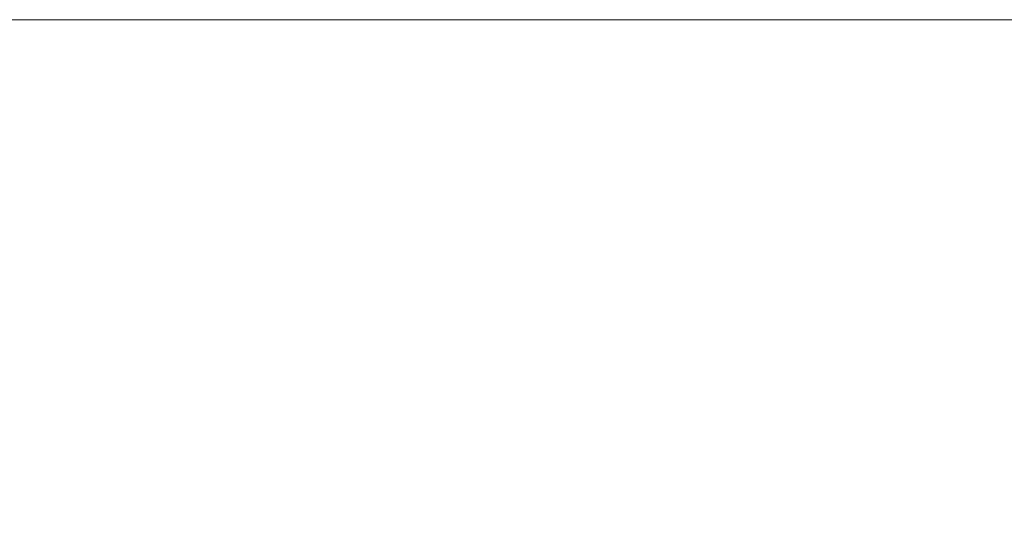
# Model space of a CAD drawing. Header units: centimetres. Extents: x -25.9 to 27.4, y -25.9 to -24.1.
# Tile 151 of 200: x 9.4497 to 9.5009, y -24.0863 to -24.06. Entities that reach past the tile are written whole.
import ezdxf

# ---------------------------------------------------------------- set-up
doc = ezdxf.new("R2010")
doc.units = ezdxf.units.CM
doc.header["$LTSCALE"] = 2.54
doc.layers.add('Lucido design-1', color=7, linetype='Continuous')

# ---------------------------------------------------------------- blocks, each defined once
blk = doc.blocks.new('Gruppo-4-1')
at = {"color": 7, "linetype": 'Continuous', "lineweight": 9}
for points, invisible_edges in [([(27.271439, -24.060047, 708.323783), (27.271439, -24.06, 708.320708), (-25.828561, -24.06, 708.320708), (-25.828561, -24.060047, 708.323783)], 8), ([(9.371439, -24.06, 708.120708), (-25.828561, -24.06, 708.320708), (27.271439, -24.06, 708.320708)], 9), ([(-25.828561, -24.060047, 708.323783), (-25.828561, -24.060114, 708.325069), (27.271439, -24.060114, 708.325069), (27.271439, -24.060047, 708.323783)], 10), ([(27.271439, -24.06, 708.320708), (9.380162, -24.06, 708.120518), (9.371439, -24.06, 708.120708)], 9), ([(9.38887, -24.06, 708.119947), (9.380162, -24.06, 708.120518), (27.271439, -24.06, 708.320708)], 10), ([(9.397544, -24.06, 708.118997), (9.38887, -24.06, 708.119947), (27.271439, -24.06, 708.320708)], 10), ([(27.271439, -24.06, 708.320708), (9.406168, -24.06, 708.11767), (9.397544, -24.06, 708.118997)], 9), ([(27.271439, -24.06, 708.320708), (9.414726, -24.06, 708.115968), (9.406168, -24.06, 708.11767)], 9), ([(9.423202, -24.06, 708.113894), (9.414726, -24.06, 708.115968), (27.271439, -24.06, 708.320708)], 10), ([(27.271439, -24.06, 708.320708), (9.43158, -24.06, 708.111452), (9.423202, -24.06, 708.113894)], 9), ([(9.439843, -24.06, 708.108647), (9.43158, -24.06, 708.111452), (27.271439, -24.06, 708.320708)], 10), ([(27.271439, -24.06, 708.320708), (9.447975, -24.06, 708.105484), (9.439843, -24.06, 708.108647)], 9), ([(9.446307, -24.060095, 708.101456), (9.45412, -24.060095, 708.098019), (9.452373, -24.060361, 708.094273), (9.444725, -24.060361, 708.097638)], 15), ([(9.447975, -24.06, 708.105484), (9.455962, -24.06, 708.10197), (9.45412, -24.060095, 708.098019), (9.446307, -24.060095, 708.101456)], 14), ([(9.455962, -24.06, 708.10197), (9.447975, -24.06, 708.105484), (27.271439, -24.06, 708.320708)], 10), ([(9.45412, -24.060095, 708.098019), (9.461775, -24.060095, 708.094243), (9.459867, -24.060361, 708.090578), (9.452373, -24.060361, 708.094273)], 15), ([(9.455962, -24.06, 708.10197), (9.463788, -24.06, 708.098111), (9.461775, -24.060095, 708.094243), (9.45412, -24.060095, 708.098019)], 14), ([(27.271439, -24.06, 708.320708), (9.463788, -24.06, 708.098111), (9.455962, -24.06, 708.10197)], 9), ([(9.461775, -24.060095, 708.094243), (9.469259, -24.060095, 708.090138), (9.467192, -24.060361, 708.086559), (9.459867, -24.060361, 708.090578)], 15), ([(9.463788, -24.06, 708.098111), (9.471439, -24.06, 708.093914), (9.469259, -24.060095, 708.090138), (9.461775, -24.060095, 708.094243)], 14), ([(9.471439, -24.06, 708.093914), (9.463788, -24.06, 708.098111), (27.271439, -24.06, 708.320708)], 10), ([(9.469259, -24.060095, 708.090138), (9.476556, -24.060095, 708.08571), (9.474336, -24.060361, 708.082224), (9.467192, -24.060361, 708.086559)], 15), ([(9.471439, -24.06, 708.093914), (9.478898, -24.06, 708.089387), (9.476556, -24.060095, 708.08571), (9.469259, -24.060095, 708.090138)], 14), ([(27.271439, -24.06, 708.320708), (9.478898, -24.06, 708.089387), (9.471439, -24.06, 708.093914)], 9), ([(9.476556, -24.060095, 708.08571), (9.483653, -24.060095, 708.080967), (9.481283, -24.060361, 708.077582), (9.474336, -24.060361, 708.082224)], 15), ([(9.478898, -24.06, 708.089387), (9.486154, -24.06, 708.084539), (9.483653, -24.060095, 708.080967), (9.476556, -24.060095, 708.08571)], 14), ([(9.486154, -24.06, 708.084539), (9.478898, -24.06, 708.089387), (27.271439, -24.06, 708.320708)], 10), ([(9.483653, -24.060095, 708.080967), (9.490537, -24.060095, 708.07592), (9.488021, -24.060361, 708.072642), (9.481283, -24.060361, 708.077582)], 15), ([(9.486154, -24.06, 708.084539), (9.493191, -24.06, 708.079379), (9.490537, -24.060095, 708.07592), (9.483653, -24.060095, 708.080967)], 14), ([(27.271439, -24.06, 708.320708), (9.493191, -24.06, 708.079379), (9.486154, -24.06, 708.084539)], 9), ([(9.490537, -24.060095, 708.07592), (9.497194, -24.060095, 708.070577), (9.494537, -24.060361, 708.067412), (9.488021, -24.060361, 708.072642)], 15), ([(9.493191, -24.06, 708.079379), (9.499996, -24.06, 708.073917), (9.497194, -24.060095, 708.070577), (9.490537, -24.060095, 708.07592)], 14), ([(27.271439, -24.06, 708.320708), (9.499996, -24.06, 708.073917), (9.493191, -24.06, 708.079379)], 9), ([(9.497194, -24.060095, 708.070577), (9.503611, -24.060095, 708.064949), (9.500819, -24.060361, 708.061903), (9.494537, -24.060361, 708.067412)], 15), ([(9.499996, -24.06, 708.073917), (9.506557, -24.06, 708.068164), (9.503611, -24.060095, 708.064949), (9.497194, -24.060095, 708.070577)], 14), ([(9.506557, -24.06, 708.068164), (9.499996, -24.06, 708.073917), (27.271439, -24.06, 708.320708)], 10), ([(9.503611, -24.060095, 708.064949), (9.509777, -24.060095, 708.059047), (9.506855, -24.060361, 708.056125), (9.500819, -24.060361, 708.061903)], 15), ([(27.271439, -24.060261, 708.327929), (27.271439, -24.060114, 708.325069), (-25.828561, -24.060114, 708.325069), (-25.828561, -24.060261, 708.327929)], 10), ([(-25.828561, -24.060261, 708.327929), (-25.828561, -24.0604, 708.329422), (27.271439, -24.0604, 708.329422), (27.271439, -24.060261, 708.327929)], 10), ([(27.271439, -24.060647, 708.332065), (27.271439, -24.0604, 708.329422), (-25.828561, -24.0604, 708.329422), (-25.828561, -24.060647, 708.332065)], 10), ([(9.444725, -24.060361, 708.097638), (9.452373, -24.060361, 708.094273), (9.450634, -24.060798, 708.090544), (9.443151, -24.060798, 708.093837)], 15), ([(9.452373, -24.060361, 708.094273), (9.459867, -24.060361, 708.090578), (9.457967, -24.060798, 708.086928), (9.450634, -24.060798, 708.090544)], 15), ([(9.459867, -24.060361, 708.090578), (9.467192, -24.060361, 708.086559), (9.465135, -24.060798, 708.082996), (9.457967, -24.060798, 708.086928)], 15), ([(9.467192, -24.060361, 708.086559), (9.474336, -24.060361, 708.082224), (9.472125, -24.060798, 708.078754), (9.465135, -24.060798, 708.082996)], 15), ([(9.474336, -24.060361, 708.082224), (9.481283, -24.060361, 708.077582), (9.478923, -24.060798, 708.074212), (9.472125, -24.060798, 708.078754)], 15), ([(9.481283, -24.060361, 708.077582), (9.488021, -24.060361, 708.072642), (9.485516, -24.060798, 708.069378), (9.478923, -24.060798, 708.074212)], 15), ([(9.488021, -24.060361, 708.072642), (9.494537, -24.060361, 708.067412), (9.491893, -24.060798, 708.06426), (9.485516, -24.060798, 708.069378)], 15), ([(9.494537, -24.060361, 708.067412), (9.500819, -24.060361, 708.061903), (9.49804, -24.060798, 708.058869), (9.491893, -24.060798, 708.06426)], 15), ([(9.500819, -24.060361, 708.061903), (9.506855, -24.060361, 708.056125), (9.503946, -24.060798, 708.053216), (9.49804, -24.060798, 708.058869)], 15), ([(-25.828561, -24.060647, 708.332065), (-25.828561, -24.060876, 708.333758), (27.271439, -24.060876, 708.333758), (27.271439, -24.060647, 708.332065)], 10), ([(27.271439, -24.061205, 708.336186), (27.271439, -24.060876, 708.333758), (-25.828561, -24.060876, 708.333758), (-25.828561, -24.061205, 708.336186)], 10), ([(9.443151, -24.060798, 708.093837), (9.450634, -24.060798, 708.090544), (9.448906, -24.061404, 708.086838), (9.441586, -24.061404, 708.090059)], 15), ([(9.450634, -24.060798, 708.090544), (9.457967, -24.060798, 708.086928), (9.456079, -24.061404, 708.083301), (9.448906, -24.061404, 708.086838)], 15), ([(9.457967, -24.060798, 708.086928), (9.465135, -24.060798, 708.082996), (9.463091, -24.061404, 708.079454), (9.456079, -24.061404, 708.083301)], 15), ([(9.465135, -24.060798, 708.082996), (9.472125, -24.060798, 708.078754), (9.469928, -24.061404, 708.075305), (9.463091, -24.061404, 708.079454)], 15), ([(9.472125, -24.060798, 708.078754), (9.478923, -24.060798, 708.074212), (9.476577, -24.061404, 708.070862), (9.469928, -24.061404, 708.075305)], 15), ([(9.478923, -24.060798, 708.074212), (9.485516, -24.060798, 708.069378), (9.483027, -24.061404, 708.066133), (9.476577, -24.061404, 708.070862)], 15), ([(9.485516, -24.060798, 708.069378), (9.491893, -24.060798, 708.06426), (9.489264, -24.061404, 708.061127), (9.483027, -24.061404, 708.066133)], 15), ([(9.491893, -24.060798, 708.06426), (9.49804, -24.060798, 708.058869), (9.495277, -24.061404, 708.055854), (9.489264, -24.061404, 708.061127)], 15), ([(9.49804, -24.060798, 708.058869), (9.503946, -24.060798, 708.053216), (9.501054, -24.061404, 708.050324), (9.495277, -24.061404, 708.055854)], 15), ([(-25.828561, -24.061205, 708.336186), (-25.828561, -24.06154, 708.338069), (27.271439, -24.06154, 708.338069), (27.271439, -24.061205, 708.336186)], 10), ([(27.271439, -24.061935, 708.340283), (27.271439, -24.06154, 708.338069), (-25.828561, -24.06154, 708.338069), (-25.828561, -24.061935, 708.340283)], 10), ([(9.448906, -24.061404, 708.086838), (9.456079, -24.061404, 708.083301), (9.454206, -24.062177, 708.079702), (9.447192, -24.062177, 708.083161)], 15), ([(9.456079, -24.061404, 708.083301), (9.463091, -24.061404, 708.079454), (9.461062, -24.062177, 708.075941), (9.454206, -24.062177, 708.079702)], 15), ([(9.463091, -24.061404, 708.079454), (9.469928, -24.061404, 708.075305), (9.467748, -24.062177, 708.071884), (9.461062, -24.062177, 708.075941)], 15), ([(9.469928, -24.061404, 708.075305), (9.476577, -24.061404, 708.070862), (9.47425, -24.062177, 708.067539), (9.467748, -24.062177, 708.071884)], 15), ([(9.476577, -24.061404, 708.070862), (9.483027, -24.061404, 708.066133), (9.480557, -24.062177, 708.062914), (9.47425, -24.062177, 708.067539)], 15), ([(9.483027, -24.061404, 708.066133), (9.489264, -24.061404, 708.061127), (9.486656, -24.062177, 708.058019), (9.480557, -24.062177, 708.062914)], 15), ([(9.489264, -24.061404, 708.061127), (9.495277, -24.061404, 708.055854), (9.492536, -24.062177, 708.052863), (9.486656, -24.062177, 708.058019)], 15), ([(9.495277, -24.061404, 708.055854), (9.501054, -24.061404, 708.050324), (9.498185, -24.062177, 708.047455), (9.492536, -24.062177, 708.052863)], 15), ([(9.501054, -24.061404, 708.050324), (9.506584, -24.061404, 708.044547), (9.503593, -24.062177, 708.041806), (9.498185, -24.062177, 708.047455)], 15), ([(-25.828561, -24.061935, 708.340283), (-25.828561, -24.062392, 708.342348), (27.271439, -24.062392, 708.342348), (27.271439, -24.061935, 708.340283)], 10), ([(27.271439, -24.062835, 708.34435), (27.271439, -24.062392, 708.342348), (-25.828561, -24.062392, 708.342348), (-25.828561, -24.062835, 708.34435)], 10), ([(9.447192, -24.062177, 708.083161), (9.454206, -24.062177, 708.079702), (9.45235, -24.063117, 708.076138), (9.445493, -24.063117, 708.079519)], 15), ([(9.454206, -24.062177, 708.079702), (9.461062, -24.062177, 708.075941), (9.459053, -24.063117, 708.072461), (9.45235, -24.063117, 708.076138)], 15), ([(9.461062, -24.062177, 708.075941), (9.467748, -24.062177, 708.071884), (9.465589, -24.063117, 708.068495), (9.459053, -24.063117, 708.072461)], 15), ([(9.467748, -24.062177, 708.071884), (9.47425, -24.062177, 708.067539), (9.471945, -24.063117, 708.064247), (9.465589, -24.063117, 708.068495)], 15), ([(9.47425, -24.062177, 708.067539), (9.480557, -24.062177, 708.062914), (9.478111, -24.063117, 708.059726), (9.471945, -24.063117, 708.064247)], 15), ([(9.480557, -24.062177, 708.062914), (9.486656, -24.062177, 708.058019), (9.484073, -24.063117, 708.054941), (9.478111, -24.063117, 708.059726)], 15), ([(9.486656, -24.062177, 708.058019), (9.492536, -24.062177, 708.052863), (9.489821, -24.063117, 708.0499), (9.484073, -24.063117, 708.054941)], 15), ([(9.492536, -24.062177, 708.052863), (9.498185, -24.062177, 708.047455), (9.495344, -24.063117, 708.044614), (9.489821, -24.063117, 708.0499)], 15), ([(9.498185, -24.062177, 708.047455), (9.503593, -24.062177, 708.041806), (9.50063, -24.063117, 708.039091), (9.495344, -24.063117, 708.044614)], 15), ([(9.503593, -24.062177, 708.041806), (9.50875, -24.062177, 708.035926), (9.505671, -24.063117, 708.033343), (9.50063, -24.063117, 708.039091)], 15), ([(-25.828561, -24.062835, 708.34435), (-25.828561, -24.063428, 708.346585), (27.271439, -24.063428, 708.346585), (27.271439, -24.062835, 708.34435)], 10), ([(9.445493, -24.063117, 708.079519), (9.45235, -24.063117, 708.076138), (9.450516, -24.06422, 708.072614), (9.443814, -24.06422, 708.075919)], 15), ([(9.45235, -24.063117, 708.076138), (9.459053, -24.063117, 708.072461), (9.457066, -24.06422, 708.06902), (9.450516, -24.06422, 708.072614)], 15), ([(9.459053, -24.063117, 708.072461), (9.465589, -24.063117, 708.068495), (9.463454, -24.06422, 708.065144), (9.457066, -24.06422, 708.06902)], 15), ([(9.465589, -24.063117, 708.068495), (9.471945, -24.063117, 708.064247), (9.469667, -24.06422, 708.060993), (9.463454, -24.06422, 708.065144)], 15), ([(9.471945, -24.063117, 708.064247), (9.478111, -24.063117, 708.059726), (9.475692, -24.06422, 708.056575), (9.469667, -24.06422, 708.060993)], 15), ([(9.478111, -24.063117, 708.059726), (9.484073, -24.063117, 708.054941), (9.481519, -24.06422, 708.051898), (9.475692, -24.06422, 708.056575)], 15), ([(9.484073, -24.063117, 708.054941), (9.489821, -24.063117, 708.0499), (9.487137, -24.06422, 708.046971), (9.481519, -24.06422, 708.051898)], 15), ([(9.489821, -24.063117, 708.0499), (9.495344, -24.063117, 708.044614), (9.492534, -24.06422, 708.041804), (9.487137, -24.06422, 708.046971)], 15), ([(9.495344, -24.063117, 708.044614), (9.50063, -24.063117, 708.039091), (9.497701, -24.06422, 708.036407), (9.492534, -24.06422, 708.041804)], 15), ([(9.50063, -24.063117, 708.039091), (9.505671, -24.063117, 708.033343), (9.502628, -24.06422, 708.030789), (9.497701, -24.06422, 708.036407)], 15), ([(27.271439, -24.063905, 708.34838), (27.271439, -24.063428, 708.346585), (-25.828561, -24.063428, 708.346585), (-25.828561, -24.063905, 708.34838)], 10), ([(-25.828561, -24.063905, 708.34838), (-25.828561, -24.064648, 708.350773), (27.271439, -24.064648, 708.350773), (27.271439, -24.063905, 708.34838)], 10), ([(27.271439, -24.065143, 708.352365), (27.271439, -24.064648, 708.350773), (-25.828561, -24.064648, 708.350773), (-25.828561, -24.065143, 708.352365)], 10), ([(9.443814, -24.06422, 708.075919), (9.450516, -24.06422, 708.072614), (9.448705, -24.065486, 708.069136), (9.442157, -24.065486, 708.072365)], 15), ([(9.450516, -24.06422, 708.072614), (9.457066, -24.06422, 708.06902), (9.455106, -24.065486, 708.065625), (9.448705, -24.065486, 708.069136)], 15), ([(9.457066, -24.06422, 708.06902), (9.463454, -24.06422, 708.065144), (9.461348, -24.065486, 708.061837), (9.455106, -24.065486, 708.065625)], 15), ([(9.463454, -24.06422, 708.065144), (9.469667, -24.06422, 708.060993), (9.467418, -24.065486, 708.057781), (9.461348, -24.065486, 708.061837)], 15), ([(9.469667, -24.06422, 708.060993), (9.475692, -24.06422, 708.056575), (9.473306, -24.065486, 708.053464), (9.467418, -24.065486, 708.057781)], 15), ([(9.475692, -24.06422, 708.056575), (9.481519, -24.06422, 708.051898), (9.478999, -24.065486, 708.048894), (9.473306, -24.065486, 708.053464)], 15), ([(9.481519, -24.06422, 708.051898), (9.487137, -24.06422, 708.046971), (9.484488, -24.065486, 708.044081), (9.478999, -24.065486, 708.048894)], 15), ([(9.487137, -24.06422, 708.046971), (9.492534, -24.06422, 708.041804), (9.489762, -24.065486, 708.039032), (9.484488, -24.065486, 708.044081)], 15), ([(9.492534, -24.06422, 708.041804), (9.497701, -24.06422, 708.036407), (9.494811, -24.065486, 708.033758), (9.489762, -24.065486, 708.039032)], 15), ([(9.497701, -24.06422, 708.036407), (9.502628, -24.06422, 708.030789), (9.499625, -24.065486, 708.028269), (9.494811, -24.065486, 708.033758)], 15), ([(9.502628, -24.06422, 708.030789), (9.507305, -24.06422, 708.024962), (9.504194, -24.065486, 708.022575), (9.499625, -24.065486, 708.028269)], 15), ([(-25.828561, -24.065143, 708.352365), (-25.828561, -24.06605, 708.354904), (27.271439, -24.06605, 708.354904), (27.271439, -24.065143, 708.352365)], 10), ([(9.448705, -24.065486, 708.069136), (9.455106, -24.065486, 708.065625), (9.453175, -24.06691, 708.06228), (9.446922, -24.06691, 708.065711)], 15), ([(9.455106, -24.065486, 708.065625), (9.461348, -24.065486, 708.061837), (9.459273, -24.06691, 708.05858), (9.453175, -24.06691, 708.06228)], 15), ([(9.461348, -24.065486, 708.061837), (9.467418, -24.065486, 708.057781), (9.465203, -24.06691, 708.054618), (9.459273, -24.06691, 708.05858)], 15), ([(9.467418, -24.065486, 708.057781), (9.473306, -24.065486, 708.053464), (9.470955, -24.06691, 708.0504), (9.465203, -24.06691, 708.054618)], 15), ([(9.473306, -24.065486, 708.053464), (9.478999, -24.065486, 708.048894), (9.476517, -24.06691, 708.045936), (9.470955, -24.06691, 708.0504)], 15), ([(9.478999, -24.065486, 708.048894), (9.484488, -24.065486, 708.044081), (9.481879, -24.06691, 708.041233), (9.476517, -24.06691, 708.045936)], 15), ([(9.484488, -24.065486, 708.044081), (9.489762, -24.065486, 708.039032), (9.487031, -24.06691, 708.036301), (9.481879, -24.06691, 708.041233)], 15), ([(9.489762, -24.065486, 708.039032), (9.494811, -24.065486, 708.033758), (9.491963, -24.06691, 708.031149), (9.487031, -24.06691, 708.036301)], 15), ([(9.494811, -24.065486, 708.033758), (9.499625, -24.065486, 708.028269), (9.496666, -24.06691, 708.025787), (9.491963, -24.06691, 708.031149)], 15), ([(9.499625, -24.065486, 708.028269), (9.504194, -24.065486, 708.022575), (9.50113, -24.06691, 708.020224), (9.496666, -24.06691, 708.025787)], 15), ([(27.271439, -24.066548, 708.356299), (27.271439, -24.06605, 708.354904), (-25.828561, -24.06605, 708.354904), (-25.828561, -24.066548, 708.356299)], 10), ([(-25.828561, -24.066548, 708.356299), (-25.828561, -24.067629, 708.35897), (27.271439, -24.067629, 708.35897), (27.271439, -24.066548, 708.356299)], 10), ([(9.446922, -24.06691, 708.065711), (9.453175, -24.06691, 708.06228), (9.451277, -24.06849, 708.058992), (9.445169, -24.06849, 708.062343)], 15), ([(9.453175, -24.06691, 708.06228), (9.459273, -24.06691, 708.05858), (9.457233, -24.06849, 708.055378), (9.451277, -24.06849, 708.058992)], 15), ([(9.459273, -24.06691, 708.05858), (9.465203, -24.06691, 708.054618), (9.463025, -24.06849, 708.051508), (9.457233, -24.06849, 708.055378)], 15), ([(9.465203, -24.06691, 708.054618), (9.470955, -24.06691, 708.0504), (9.468643, -24.06849, 708.047388), (9.463025, -24.06849, 708.051508)], 15), ([(9.470955, -24.06691, 708.0504), (9.476517, -24.06691, 708.045936), (9.474077, -24.06849, 708.043028), (9.468643, -24.06849, 708.047388)], 15), ([(9.476517, -24.06691, 708.045936), (9.481879, -24.06691, 708.041233), (9.479314, -24.06849, 708.038434), (9.474077, -24.06849, 708.043028)], 15), ([(9.481879, -24.06691, 708.041233), (9.487031, -24.06691, 708.036301), (9.484347, -24.06849, 708.033617), (9.479314, -24.06849, 708.038434)], 15), ([(9.487031, -24.06691, 708.036301), (9.491963, -24.06691, 708.031149), (9.489164, -24.06849, 708.028584), (9.484347, -24.06849, 708.033617)], 15), ([(9.491963, -24.06691, 708.031149), (9.496666, -24.06691, 708.025787), (9.493758, -24.06849, 708.023346), (9.489164, -24.06849, 708.028584)], 15), ([(9.496666, -24.06691, 708.025787), (9.50113, -24.06691, 708.020224), (9.498118, -24.06849, 708.017913), (9.493758, -24.06849, 708.023346)], 15), ([(9.50113, -24.06691, 708.020224), (9.505348, -24.06691, 708.014473), (9.502238, -24.06849, 708.012295), (9.498118, -24.06849, 708.017913)], 15), ([(27.271439, -24.068117, 708.360173), (27.271439, -24.067629, 708.35897), (-25.828561, -24.067629, 708.35897), (-25.828561, -24.068117, 708.360173)], 10), ([(-25.828561, -24.068117, 708.360173), (-25.828561, -24.069385, 708.362963), (27.271439, -24.069385, 708.362963), (27.271439, -24.068117, 708.360173)], 10), ([(9.445169, -24.06849, 708.062343), (9.451277, -24.06849, 708.058992), (9.449414, -24.070224, 708.055766), (9.443449, -24.070224, 708.059039)], 15), ([(9.451277, -24.06849, 708.058992), (9.457233, -24.06849, 708.055378), (9.455231, -24.070224, 708.052236), (9.449414, -24.070224, 708.055766)], 15), ([(9.457233, -24.06849, 708.055378), (9.463025, -24.06849, 708.051508), (9.460888, -24.070224, 708.048456), (9.455231, -24.070224, 708.052236)], 15), ([(9.463025, -24.06849, 708.051508), (9.468643, -24.06849, 708.047388), (9.466376, -24.070224, 708.044433), (9.460888, -24.070224, 708.048456)], 15), ([(9.468643, -24.06849, 708.047388), (9.474077, -24.06849, 708.043028), (9.471682, -24.070224, 708.040174), (9.466376, -24.070224, 708.044433)], 15), ([(9.474077, -24.06849, 708.043028), (9.479314, -24.06849, 708.038434), (9.476798, -24.070224, 708.035688), (9.471682, -24.070224, 708.040174)], 15), ([(9.479314, -24.06849, 708.038434), (9.484347, -24.06849, 708.033617), (9.481713, -24.070224, 708.030982), (9.476798, -24.070224, 708.035688)], 15), ([(9.484347, -24.06849, 708.033617), (9.489164, -24.06849, 708.028584), (9.486418, -24.070224, 708.026067), (9.481713, -24.070224, 708.030982)], 15), ([(9.489164, -24.06849, 708.028584), (9.493758, -24.06849, 708.023346), (9.490904, -24.070224, 708.020952), (9.486418, -24.070224, 708.026067)], 15), ([(9.493758, -24.06849, 708.023346), (9.498118, -24.06849, 708.017913), (9.495163, -24.070224, 708.015645), (9.490904, -24.070224, 708.020952)], 15), ([(9.498118, -24.06849, 708.017913), (9.502238, -24.06849, 708.012295), (9.499186, -24.070224, 708.010158), (9.495163, -24.070224, 708.015645)], 15), ([(9.502238, -24.06849, 708.012295), (9.506108, -24.06849, 708.006502), (9.502966, -24.070224, 708.004501), (9.499186, -24.070224, 708.010158)], 15), ([(27.271439, -24.069848, 708.363983), (27.271439, -24.069385, 708.362963), (-25.828561, -24.069385, 708.362963), (-25.828561, -24.069848, 708.363983)], 10), ([(-25.828561, -24.069848, 708.363983), (-25.828561, -24.071313, 708.366876), (27.271439, -24.071313, 708.366876), (27.271439, -24.069848, 708.363983)], 10), ([(9.449414, -24.070224, 708.055766), (9.455231, -24.070224, 708.052236), (9.453271, -24.072108, 708.04916), (9.44759, -24.072108, 708.052607)], 15), ([(9.455231, -24.070224, 708.052236), (9.460888, -24.070224, 708.048456), (9.458796, -24.072108, 708.045468), (9.453271, -24.072108, 708.04916)], 15), ([(9.460888, -24.070224, 708.048456), (9.466376, -24.070224, 708.044433), (9.464155, -24.072108, 708.041539), (9.458796, -24.072108, 708.045468)], 15), ([(9.466376, -24.070224, 708.044433), (9.471682, -24.070224, 708.040174), (9.469337, -24.072108, 708.037379), (9.464155, -24.072108, 708.041539)], 15), ([(9.471682, -24.070224, 708.040174), (9.476798, -24.070224, 708.035688), (9.474333, -24.072108, 708.032998), (9.469337, -24.072108, 708.037379)], 15), ([(9.476798, -24.070224, 708.035688), (9.481713, -24.070224, 708.030982), (9.479133, -24.072108, 708.028403), (9.474333, -24.072108, 708.032998)], 15), ([(9.481713, -24.070224, 708.030982), (9.486418, -24.070224, 708.026067), (9.483728, -24.072108, 708.023603), (9.479133, -24.072108, 708.028403)], 15), ([(9.486418, -24.070224, 708.026067), (9.490904, -24.070224, 708.020952), (9.48811, -24.072108, 708.018607), (9.483728, -24.072108, 708.023603)], 15), ([(9.490904, -24.070224, 708.020952), (9.495163, -24.070224, 708.015645), (9.492269, -24.072108, 708.013425), (9.48811, -24.072108, 708.018607)], 15), ([(9.495163, -24.070224, 708.015645), (9.499186, -24.070224, 708.010158), (9.496198, -24.072108, 708.008066), (9.492269, -24.072108, 708.013425)], 15), ([(9.499186, -24.070224, 708.010158), (9.502966, -24.070224, 708.004501), (9.49989, -24.072108, 708.002541), (9.496198, -24.072108, 708.008066)], 15), ([(9.502966, -24.070224, 708.004501), (9.506496, -24.070224, 707.998684), (9.503337, -24.072108, 707.99686), (9.49989, -24.072108, 708.002541)], 15), ([(27.271439, -24.071739, 708.36772), (27.271439, -24.071313, 708.366876), (-25.828561, -24.071313, 708.366876), (-25.828561, -24.071739, 708.36772)], 10), ([(-25.828561, -24.071739, 708.36772), (-25.828561, -24.073409, 708.370702), (27.271439, -24.073409, 708.370702), (27.271439, -24.071739, 708.36772)], 10), ([(9.44759, -24.072108, 708.052607), (9.453271, -24.072108, 708.04916), (9.451356, -24.074138, 708.046154), (9.445808, -24.074138, 708.04952)], 15), ([(9.453271, -24.072108, 708.04916), (9.458796, -24.072108, 708.045468), (9.456752, -24.074138, 708.042548), (9.451356, -24.074138, 708.046154)], 15), ([(9.458796, -24.072108, 708.045468), (9.464155, -24.072108, 708.041539), (9.461985, -24.074138, 708.038711), (9.456752, -24.074138, 708.042548)], 15), ([(9.464155, -24.072108, 708.041539), (9.469337, -24.072108, 708.037379), (9.467046, -24.074138, 708.034649), (9.461985, -24.074138, 708.038711)], 15), ([(9.469337, -24.072108, 708.037379), (9.474333, -24.072108, 708.032998), (9.471925, -24.074138, 708.03037), (9.467046, -24.074138, 708.034649)], 15), ([(9.474333, -24.072108, 708.032998), (9.479133, -24.072108, 708.028403), (9.476613, -24.074138, 708.025883), (9.471925, -24.074138, 708.03037)], 15), ([(9.479133, -24.072108, 708.028403), (9.483728, -24.072108, 708.023603), (9.4811, -24.074138, 708.021195), (9.476613, -24.074138, 708.025883)], 15), ([(9.483728, -24.072108, 708.023603), (9.48811, -24.072108, 708.018607), (9.485379, -24.074138, 708.016316), (9.4811, -24.074138, 708.021195)], 15), ([(9.48811, -24.072108, 708.018607), (9.492269, -24.072108, 708.013425), (9.489441, -24.074138, 708.011255), (9.485379, -24.074138, 708.016316)], 15), ([(9.492269, -24.072108, 708.013425), (9.496198, -24.072108, 708.008066), (9.493278, -24.074138, 708.006022), (9.489441, -24.074138, 708.011255)], 15), ([(9.496198, -24.072108, 708.008066), (9.49989, -24.072108, 708.002541), (9.496884, -24.074138, 708.000626), (9.493278, -24.074138, 708.006022)], 15), ([(9.49989, -24.072108, 708.002541), (9.503337, -24.072108, 707.99686), (9.50025, -24.074138, 707.995078), (9.496884, -24.074138, 708.000626)], 15), ([(9.503337, -24.072108, 707.99686), (9.506533, -24.072108, 707.991034), (9.503372, -24.074138, 707.989388), (9.50025, -24.074138, 707.995078)], 15), ([(27.271439, -24.073788, 708.371378), (27.271439, -24.073409, 708.370702), (-25.828561, -24.073409, 708.370702), (-25.828561, -24.073788, 708.371378)], 10), ([(-25.828561, -24.073788, 708.371378), (-25.828561, -24.07567, 708.374433), (27.271439, -24.07567, 708.374433), (27.271439, -24.073788, 708.371378)], 10), ([(9.445808, -24.074138, 708.04952), (9.451356, -24.074138, 708.046154), (9.449489, -24.07631, 708.043223), (9.444071, -24.07631, 708.046511)], 15), ([(9.451356, -24.074138, 708.046154), (9.456752, -24.074138, 708.042548), (9.454759, -24.07631, 708.039702), (9.449489, -24.07631, 708.043223)], 15), ([(9.456752, -24.074138, 708.042548), (9.461985, -24.074138, 708.038711), (9.45987, -24.07631, 708.035954), (9.454759, -24.07631, 708.039702)], 15), ([(9.461985, -24.074138, 708.038711), (9.467046, -24.074138, 708.034649), (9.464813, -24.07631, 708.031987), (9.45987, -24.07631, 708.035954)], 15), ([(9.467046, -24.074138, 708.034649), (9.471925, -24.074138, 708.03037), (9.469578, -24.07631, 708.027808), (9.464813, -24.07631, 708.031987)], 15), ([(9.471925, -24.074138, 708.03037), (9.476613, -24.074138, 708.025883), (9.474156, -24.07631, 708.023426), (9.469578, -24.07631, 708.027808)], 15), ([(9.476613, -24.074138, 708.025883), (9.4811, -24.074138, 708.021195), (9.478538, -24.07631, 708.018847), (9.474156, -24.07631, 708.023426)], 15), ([(9.4811, -24.074138, 708.021195), (9.485379, -24.074138, 708.016316), (9.482717, -24.07631, 708.014082), (9.478538, -24.07631, 708.018847)], 15), ([(9.485379, -24.074138, 708.016316), (9.489441, -24.074138, 708.011255), (9.486684, -24.07631, 708.00914), (9.482717, -24.07631, 708.014082)], 15), ([(9.489441, -24.074138, 708.011255), (9.493278, -24.074138, 708.006022), (9.490432, -24.07631, 708.004028), (9.486684, -24.07631, 708.00914)], 15), ([(9.493278, -24.074138, 708.006022), (9.496884, -24.074138, 708.000626), (9.493953, -24.07631, 707.998759), (9.490432, -24.07631, 708.004028)], 15), ([(9.496884, -24.074138, 708.000626), (9.50025, -24.074138, 707.995078), (9.497241, -24.07631, 707.99334), (9.493953, -24.07631, 707.998759)], 15), ([(9.50025, -24.074138, 707.995078), (9.503372, -24.074138, 707.989388), (9.500289, -24.07631, 707.987784), (9.497241, -24.07631, 707.99334)], 15), ([(9.503372, -24.074138, 707.989388), (9.506242, -24.074138, 707.983568), (9.503093, -24.07631, 707.9821), (9.500289, -24.07631, 707.987784)], 15), ([(27.271439, -24.075989, 708.37495), (27.271439, -24.07567, 708.374433), (-25.828561, -24.07567, 708.374433), (-25.828561, -24.075989, 708.37495)], 10), ([(-25.828561, -24.075989, 708.37495), (-25.828561, -24.078092, 708.378061), (27.271439, -24.078092, 708.378061), (27.271439, -24.075989, 708.37495)], 10), ([(9.449489, -24.07631, 708.043223), (9.454759, -24.07631, 708.039702), (9.45282, -24.078621, 708.036933), (9.447673, -24.078621, 708.040372)], 15), ([(9.454759, -24.07631, 708.039702), (9.45987, -24.07631, 708.035954), (9.457812, -24.078621, 708.033273), (9.45282, -24.078621, 708.036933)], 15), ([(9.45987, -24.07631, 708.035954), (9.464813, -24.07631, 708.031987), (9.46264, -24.078621, 708.029398), (9.457812, -24.078621, 708.033273)], 15), ([(9.464813, -24.07631, 708.031987), (9.469578, -24.07631, 708.027808), (9.467294, -24.078621, 708.025316), (9.46264, -24.078621, 708.029398)], 15), ([(9.469578, -24.07631, 708.027808), (9.474156, -24.07631, 708.023426), (9.471766, -24.078621, 708.021036), (9.467294, -24.078621, 708.025316)], 15), ([(9.474156, -24.07631, 708.023426), (9.478538, -24.07631, 708.018847), (9.476046, -24.078621, 708.016564), (9.471766, -24.078621, 708.021036)], 15), ([(9.478538, -24.07631, 708.018847), (9.482717, -24.07631, 708.014082), (9.480128, -24.078621, 708.01191), (9.476046, -24.078621, 708.016564)], 15), ([(9.482717, -24.07631, 708.014082), (9.486684, -24.07631, 708.00914), (9.484003, -24.078621, 708.007082), (9.480128, -24.078621, 708.01191)], 15), ([(9.486684, -24.07631, 708.00914), (9.490432, -24.07631, 708.004028), (9.487663, -24.078621, 708.00209), (9.484003, -24.078621, 708.007082)], 15), ([(9.490432, -24.07631, 708.004028), (9.493953, -24.07631, 707.998759), (9.491102, -24.078621, 707.996943), (9.487663, -24.078621, 708.00209)], 15), ([(9.493953, -24.07631, 707.998759), (9.497241, -24.07631, 707.99334), (9.494314, -24.078621, 707.99165), (9.491102, -24.078621, 707.996943)], 15), ([(9.497241, -24.07631, 707.99334), (9.500289, -24.07631, 707.987784), (9.497291, -24.078621, 707.986223), (9.494314, -24.078621, 707.99165)], 15), ([(9.500289, -24.07631, 707.987784), (9.503093, -24.07631, 707.9821), (9.500029, -24.078621, 707.980671), (9.497291, -24.078621, 707.986223)], 15), ([(9.503093, -24.07631, 707.9821), (9.505645, -24.07631, 707.976299), (9.502522, -24.078621, 707.975005), (9.500029, -24.078621, 707.980671)], 15), ([(27.271439, -24.078341, 708.378431), (27.271439, -24.078092, 708.378061), (-25.828561, -24.078092, 708.378061), (-25.828561, -24.078341, 708.378431)], 10), ([(-25.828561, -24.078341, 708.378431), (-25.828561, -24.080669, 708.381581), (27.271439, -24.080669, 708.381581), (27.271439, -24.078341, 708.378431)], 10), ([(9.447673, -24.078621, 708.040372), (9.45282, -24.078621, 708.036933), (9.450939, -24.081066, 708.034247), (9.445911, -24.081066, 708.037606)], 15), ([(9.45282, -24.078621, 708.036933), (9.457812, -24.078621, 708.033273), (9.455816, -24.081066, 708.030671), (9.450939, -24.081066, 708.034247)], 15), ([(9.457812, -24.078621, 708.033273), (9.46264, -24.078621, 708.029398), (9.460532, -24.081066, 708.026886), (9.455816, -24.081066, 708.030671)], 15), ([(9.46264, -24.078621, 708.029398), (9.467294, -24.078621, 708.025316), (9.465078, -24.081066, 708.022898), (9.460532, -24.081066, 708.026886)], 15), ([(9.467294, -24.078621, 708.025316), (9.471766, -24.078621, 708.021036), (9.469447, -24.081066, 708.018717), (9.465078, -24.081066, 708.022898)], 15), ([(9.471766, -24.078621, 708.021036), (9.476046, -24.078621, 708.016564), (9.473628, -24.081066, 708.014348), (9.469447, -24.081066, 708.018717)], 15), ([(9.476046, -24.078621, 708.016564), (9.480128, -24.078621, 708.01191), (9.477616, -24.081066, 708.009802), (9.473628, -24.081066, 708.014348)], 15), ([(9.480128, -24.078621, 708.01191), (9.484003, -24.078621, 708.007082), (9.481401, -24.081066, 708.005085), (9.477616, -24.081066, 708.009802)], 15), ([(9.484003, -24.078621, 708.007082), (9.487663, -24.078621, 708.00209), (9.484977, -24.081066, 708.000209), (9.481401, -24.081066, 708.005085)], 15), ([(9.487663, -24.078621, 708.00209), (9.491102, -24.078621, 707.996943), (9.488336, -24.081066, 707.995181), (9.484977, -24.081066, 708.000209)], 15), ([(9.491102, -24.078621, 707.996943), (9.494314, -24.078621, 707.99165), (9.491474, -24.081066, 707.990011), (9.488336, -24.081066, 707.995181)], 15), ([(9.494314, -24.078621, 707.99165), (9.497291, -24.078621, 707.986223), (9.494382, -24.081066, 707.984709), (9.491474, -24.081066, 707.990011)], 15), ([(9.497291, -24.078621, 707.986223), (9.500029, -24.078621, 707.980671), (9.497057, -24.081066, 707.979285), (9.494382, -24.081066, 707.984709)], 15), ([(9.500029, -24.078621, 707.980671), (9.502522, -24.078621, 707.975005), (9.499492, -24.081066, 707.97375), (9.497057, -24.081066, 707.979285)], 15), ([(9.502522, -24.078621, 707.975005), (9.504766, -24.078621, 707.969236), (9.501684, -24.081066, 707.968114), (9.499492, -24.081066, 707.97375)], 15), ([(27.271439, -24.08084, 708.381812), (27.271439, -24.080669, 708.381581), (-25.828561, -24.080669, 708.381581), (-25.828561, -24.08084, 708.381812)], 10), ([(-25.828561, -24.08084, 708.381812), (-25.828561, -24.083398, 708.384986), (27.271439, -24.083398, 708.384986), (27.271439, -24.08084, 708.381812)], 10), ([(9.445911, -24.081066, 708.037606), (9.450939, -24.081066, 708.034247), (9.449118, -24.083641, 708.031646), (9.444205, -24.083641, 708.034929)], 15), ([(9.450939, -24.081066, 708.034247), (9.455816, -24.081066, 708.030671), (9.453883, -24.083641, 708.028153), (9.449118, -24.083641, 708.031646)], 15), ([(9.455816, -24.081066, 708.030671), (9.460532, -24.081066, 708.026886), (9.458492, -24.083641, 708.024454), (9.453883, -24.083641, 708.028153)], 15), ([(9.460532, -24.081066, 708.026886), (9.465078, -24.081066, 708.022898), (9.462934, -24.083641, 708.020558), (9.458492, -24.083641, 708.024454)], 15), ([(9.465078, -24.081066, 708.022898), (9.469447, -24.081066, 708.018717), (9.467202, -24.083641, 708.016472), (9.462934, -24.083641, 708.020558)], 15), ([(9.469447, -24.081066, 708.018717), (9.473628, -24.081066, 708.014348), (9.471288, -24.083641, 708.012204), (9.467202, -24.083641, 708.016472)], 15), ([(9.473628, -24.081066, 708.014348), (9.477616, -24.081066, 708.009802), (9.475184, -24.083641, 708.007761), (9.471288, -24.083641, 708.012204)], 15), ([(9.477616, -24.081066, 708.009802), (9.481401, -24.081066, 708.005085), (9.478883, -24.083641, 708.003153), (9.475184, -24.083641, 708.007761)], 15), ([(9.481401, -24.081066, 708.005085), (9.484977, -24.081066, 708.000209), (9.482377, -24.083641, 707.998388), (9.478883, -24.083641, 708.003153)], 15), ([(9.484977, -24.081066, 708.000209), (9.488336, -24.081066, 707.995181), (9.485659, -24.083641, 707.993475), (9.482377, -24.083641, 707.998388)], 15), ([(9.488336, -24.081066, 707.995181), (9.491474, -24.081066, 707.990011), (9.488725, -24.083641, 707.988424), (9.485659, -24.083641, 707.993475)], 15), ([(9.491474, -24.081066, 707.990011), (9.494382, -24.081066, 707.984709), (9.491567, -24.083641, 707.983243), (9.488725, -24.083641, 707.988424)], 15), ([(9.494382, -24.081066, 707.984709), (9.497057, -24.081066, 707.979285), (9.49418, -24.083641, 707.977944), (9.491567, -24.083641, 707.983243)], 15), ([(9.497057, -24.081066, 707.979285), (9.499492, -24.081066, 707.97375), (9.49656, -24.083641, 707.972535), (9.49418, -24.083641, 707.977944)], 15), ([(9.499492, -24.081066, 707.97375), (9.501684, -24.081066, 707.968114), (9.498701, -24.083641, 707.967028), (9.49656, -24.083641, 707.972535)], 15), ([(9.501684, -24.081066, 707.968114), (9.503628, -24.081066, 707.962388), (9.500601, -24.083641, 707.961433), (9.498701, -24.083641, 707.967028)], 15), ([(9.503628, -24.081066, 707.962388), (9.50532, -24.081066, 707.956582), (9.502254, -24.083641, 707.95576), (9.500601, -24.083641, 707.961433)], 15), ([(27.271439, -24.083481, 708.385089), (27.271439, -24.083398, 708.384986), (-25.828561, -24.083398, 708.384986), (-25.828561, -24.083481, 708.385089)], 10), ([(27.271439, -24.086261, 708.388255), (27.271439, -24.083481, 708.385089), (-25.828561, -24.083481, 708.385089), (-25.828561, -24.086261, 708.388255)], 10), ([(9.449118, -24.083641, 708.031646), (9.453883, -24.083641, 708.028153), (9.452018, -24.08634, 708.025722), (9.447361, -24.08634, 708.029137)], 15), ([(9.453883, -24.083641, 708.028153), (9.458492, -24.083641, 708.024454), (9.456522, -24.08634, 708.022107), (9.452018, -24.08634, 708.025722)], 15), ([(9.458492, -24.083641, 708.024454), (9.462934, -24.083641, 708.020558), (9.460864, -24.08634, 708.0183), (9.456522, -24.08634, 708.022107)], 15), ([(9.462934, -24.083641, 708.020558), (9.467202, -24.083641, 708.016472), (9.465036, -24.08634, 708.014306), (9.460864, -24.08634, 708.0183)], 15), ([(9.467202, -24.083641, 708.016472), (9.471288, -24.083641, 708.012204), (9.46903, -24.08634, 708.010134), (9.465036, -24.08634, 708.014306)], 15), ([(9.471288, -24.083641, 708.012204), (9.475184, -24.083641, 708.007761), (9.472838, -24.08634, 708.005792), (9.46903, -24.08634, 708.010134)], 15), ([(9.475184, -24.083641, 708.007761), (9.478883, -24.083641, 708.003153), (9.476452, -24.08634, 708.001288), (9.472838, -24.08634, 708.005792)], 15), ([(9.478883, -24.083641, 708.003153), (9.482377, -24.083641, 707.998388), (9.479867, -24.08634, 707.996631), (9.476452, -24.08634, 708.001288)], 15), ([(9.482377, -24.083641, 707.998388), (9.485659, -24.083641, 707.993475), (9.483076, -24.08634, 707.991829), (9.479867, -24.08634, 707.996631)], 15), ([(9.485659, -24.083641, 707.993475), (9.488725, -24.083641, 707.988424), (9.486072, -24.08634, 707.986892), (9.483076, -24.08634, 707.991829)], 15), ([(9.488725, -24.083641, 707.988424), (9.491567, -24.083641, 707.983243), (9.488849, -24.08634, 707.981829), (9.486072, -24.08634, 707.986892)], 15), ([(9.491567, -24.083641, 707.983243), (9.49418, -24.083641, 707.977944), (9.491404, -24.08634, 707.976649), (9.488849, -24.08634, 707.981829)], 15), ([(9.49418, -24.083641, 707.977944), (9.49656, -24.083641, 707.972535), (9.49373, -24.08634, 707.971363), (9.491404, -24.08634, 707.976649)], 15), ([(9.49656, -24.083641, 707.972535), (9.498701, -24.083641, 707.967028), (9.495823, -24.08634, 707.965981), (9.49373, -24.08634, 707.971363)], 15), ([(9.498701, -24.083641, 707.967028), (9.500601, -24.083641, 707.961433), (9.497679, -24.08634, 707.960512), (9.495823, -24.08634, 707.965981)], 15), ([(9.500601, -24.083641, 707.961433), (9.502254, -24.083641, 707.95576), (9.499295, -24.08634, 707.954968), (9.497679, -24.08634, 707.960512)], 15), ([(9.502254, -24.083641, 707.95576), (9.503659, -24.083641, 707.950021), (9.500668, -24.08634, 707.949358), (9.499295, -24.08634, 707.954968)], 15), ([(9.503659, -24.083641, 707.950021), (9.504811, -24.083641, 707.944226), (9.501795, -24.08634, 707.943694), (9.500668, -24.08634, 707.949358)], 15), ([(27.271439, -24.089175, 708.391305), (27.271439, -24.086273, 708.388267), (-25.828561, -24.086273, 708.388267), (-25.828561, -24.089175, 708.391305)], 10)]:
    blk.add_3dface(points, dxfattribs=dict(at, invisible_edges=invisible_edges))

msp = doc.modelspace()

# ---------------------------------------------------------------- block references
at = {"layer": 'Lucido design-1', "color": 7}
msp.add_blockref('Gruppo-4-1', (0, 0), dxfattribs=at)

doc.saveas('drawing.dxf')
